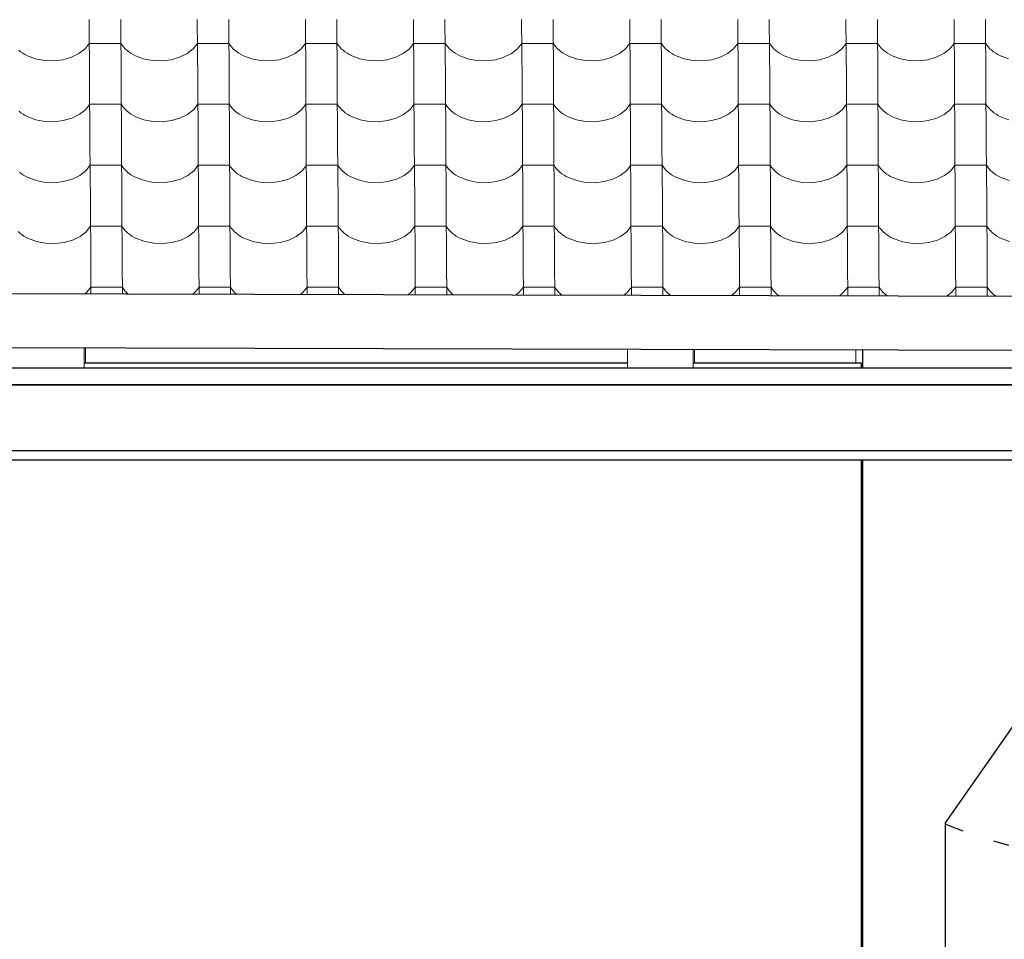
# Model space of a CAD drawing. Header units: millimetres. Extents: x -29001 to 109416, y -1251 to 13451.
# Tile 10 of 163: x -17294 to -15792, y 6140 to 7544. Entities that reach past the tile are written whole.
import ezdxf

# ---------------------------------------------------------------- set-up
doc = ezdxf.new("R2010")
doc.units = ezdxf.units.MM
doc.header["$MEASUREMENT"] = 0
for name, color, linetype in [('POHLED JIŽNÍ_1_Konstrukce - krov', 7, 'Continuous'), ('POHLED JIŽNÍ_1_Konstrukce - nosné', 7, 'Continuous'), ('POHLED JIŽNÍ_1_Nové_Konstrukce - krov', 7, 'Continuous'), ('POHLED JIŽNÍ_1_Nové_Konstrukce - nosné', 7, 'Continuous'), ('POHLED JIŽNÍ_1_Nové_Konstrukce - střechy a skořepiny', 7, 'Continuous'), ('POHLED JIŽNÍ_1_Nové_Konstrukce - římsy', 7, 'Continuous'), ('POHLED JIŽNÍ_1_Nové_Výplně - Povrchové', 7, 'Continuous')]:
    doc.layers.add(name, color=color, linetype=linetype)

# ---------------------------------------------------------------- blocks, each defined once
blk = doc.blocks.new('*X1', base_point=(-31394.7, -25864.9))
at = {"layer": 'POHLED JIŽNÍ_1_Nové_Výplně - Povrchové', "color": 21, "linetype": 'Continuous', "lineweight": 20, "true_color": 0xffaaaa}
for p, q in [((-17188.4, 7544), (-17187.8, 7451.3)), ((-17140.3, 7544), (-17139.8, 7451.3)), ((-17023.4, 7544), (-17022.8, 7451.3)), ((-16975.4, 7544), (-16974.8, 7451.3)), ((-16858.4, 7544), (-16857.8, 7451.3)), ((-16810.4, 7544), (-16809.8, 7451.3)), ((-16693.4, 7544), (-16692.8, 7451.3)), ((-16645.4, 7544), (-16644.8, 7451.3)), ((-16528.4, 7544), (-16527.8, 7451.3)), ((-16480.4, 7544), (-16479.8, 7451.3)), ((-16363.4, 7544), (-16362.8, 7451.3)), ((-16315.4, 7544), (-16314.8, 7451.3)), ((-16198.4, 7544), (-16197.8, 7451.3)), ((-16150.4, 7544), (-16149.8, 7451.3)), ((-16033.4, 7544), (-16032.8, 7451.3)), ((-15985.4, 7544), (-15984.8, 7451.3)), ((-15868.4, 7544), (-15867.8, 7451.3)), ((-15820.4, 7544), (-15819.8, 7451.3)), ((-17204, 7492.2), (-17194.8, 7499.4)), ((-17194.8, 7499.4), (-17188.2, 7507.8)), ((-17164.1, 7507.8), (-17188.2, 7507.8)), ((-17140.1, 7507.8), (-17164.1, 7507.8)), ((-17140.1, 7507.8), (-17138.3, 7505)), ((-17138.3, 7505), (-17136.1, 7502.3)), ((-17136.1, 7502.3), (-17133.7, 7499.7)), ((-17133.7, 7499.7), (-17131, 7497.3)), ((-17039, 7492.2), (-17029.8, 7499.4)), ((-17029.8, 7499.4), (-17023.2, 7507.8)), ((-16999.1, 7507.8), (-17023.2, 7507.8)), ((-16975.1, 7507.8), (-16999.1, 7507.8)), ((-16975.1, 7507.8), (-16973.3, 7505)), ((-16973.3, 7505), (-16971.1, 7502.3)), ((-16971.1, 7502.3), (-16968.7, 7499.7)), ((-16968.7, 7499.7), (-16966, 7497.3)), ((-16874, 7492.2), (-16864.8, 7499.4)), ((-16864.8, 7499.4), (-16858.2, 7507.8)), ((-16834.1, 7507.8), (-16858.2, 7507.8)), ((-16810.1, 7507.8), (-16834.1, 7507.8)), ((-16810.1, 7507.8), (-16808.3, 7505)), ((-16808.3, 7505), (-16806.1, 7502.3)), ((-16806.1, 7502.3), (-16803.7, 7499.7)), ((-16803.7, 7499.7), (-16801, 7497.3)), ((-16709, 7492.2), (-16699.8, 7499.4)), ((-16699.8, 7499.4), (-16693.2, 7507.8)), ((-16669.1, 7507.8), (-16693.2, 7507.8)), ((-16645.1, 7507.8), (-16669.1, 7507.8)), ((-16645.1, 7507.8), (-16643.3, 7505)), ((-16643.3, 7505), (-16641.2, 7502.3)), ((-16641.2, 7502.3), (-16638.7, 7499.7)), ((-16638.7, 7499.7), (-16636, 7497.3)), ((-16544, 7492.2), (-16534.8, 7499.4)), ((-16534.8, 7499.4), (-16528.2, 7507.8)), ((-16504.2, 7507.8), (-16528.2, 7507.8)), ((-16480.1, 7507.8), (-16504.2, 7507.8)), ((-16480.1, 7507.8), (-16478.3, 7505)), ((-16478.3, 7505), (-16476.2, 7502.3)), ((-16476.2, 7502.3), (-16473.7, 7499.7)), ((-16473.7, 7499.7), (-16471, 7497.3)), ((-16379.1, 7492.2), (-16369.8, 7499.4)), ((-16369.8, 7499.4), (-16363.2, 7507.8)), ((-16339.2, 7507.8), (-16363.2, 7507.8)), ((-16315.1, 7507.8), (-16339.2, 7507.8)), ((-16315.1, 7507.8), (-16313.3, 7505)), ((-16313.3, 7505), (-16311.2, 7502.3)), ((-16311.2, 7502.3), (-16308.7, 7499.7)), ((-16308.7, 7499.7), (-16306, 7497.3)), ((-16214.1, 7492.2), (-16204.8, 7499.4)), ((-16204.8, 7499.4), (-16198.2, 7507.8)), ((-16174.2, 7507.8), (-16198.2, 7507.8)), ((-16150.1, 7507.8), (-16174.2, 7507.8)), ((-16150.1, 7507.8), (-16148.3, 7505)), ((-16148.3, 7505), (-16146.2, 7502.3)), ((-16146.2, 7502.3), (-16143.7, 7499.7)), ((-16143.7, 7499.7), (-16141, 7497.3)), ((-16049.1, 7492.2), (-16039.8, 7499.4)), ((-16039.8, 7499.4), (-16033.2, 7507.8)), ((-16009.2, 7507.8), (-16033.2, 7507.8)), ((-15985.1, 7507.8), (-16009.2, 7507.8)), ((-15985.1, 7507.8), (-15983.3, 7505)), ((-15983.3, 7505), (-15981.2, 7502.3)), ((-15981.2, 7502.3), (-15978.7, 7499.7)), ((-15978.7, 7499.7), (-15976, 7497.3)), ((-15884.1, 7492.2), (-15874.8, 7499.4)), ((-15874.8, 7499.4), (-15868.2, 7507.8)), ((-15844.2, 7507.8), (-15868.2, 7507.8)), ((-15820.1, 7507.8), (-15844.2, 7507.8)), ((-15820.1, 7507.8), (-15818.3, 7505)), ((-15818.3, 7505), (-15816.2, 7502.3)), ((-15816.2, 7502.3), (-15813.7, 7499.7)), ((-15813.7, 7499.7), (-15811, 7497.3)), ((-17296, 7497.3), (-17293.1, 7494.9)), ((-17293.1, 7494.9), (-17289.9, 7492.8)), ((-17289.9, 7492.8), (-17286.4, 7490.7)), ((-17286.4, 7490.7), (-17282.8, 7488.9)), ((-17282.8, 7488.9), (-17270.3, 7484.3)), ((-17270.3, 7484.3), (-17256.7, 7481.7)), ((-17228.5, 7482.9), (-17215.5, 7486.6)), ((-17215.5, 7486.6), (-17204, 7492.2)), ((-17131, 7497.3), (-17128.1, 7494.9)), ((-17128.1, 7494.9), (-17124.9, 7492.8)), ((-17124.9, 7492.8), (-17121.4, 7490.7)), ((-17121.4, 7490.7), (-17117.8, 7488.9)), ((-17117.8, 7488.9), (-17105.3, 7484.3)), ((-17105.3, 7484.3), (-17091.7, 7481.7)), ((-17063.5, 7482.9), (-17050.5, 7486.6)), ((-17050.5, 7486.6), (-17039, 7492.2)), ((-16966, 7497.3), (-16963.1, 7494.9)), ((-16963.1, 7494.9), (-16959.9, 7492.8)), ((-16959.9, 7492.8), (-16956.4, 7490.7)), ((-16956.4, 7490.7), (-16952.8, 7488.9)), ((-16952.8, 7488.9), (-16940.3, 7484.3)), ((-16940.3, 7484.3), (-16926.7, 7481.7)), ((-16898.5, 7482.9), (-16885.5, 7486.6)), ((-16885.5, 7486.6), (-16874, 7492.2)), ((-16801, 7497.3), (-16798.1, 7494.9)), ((-16798.1, 7494.9), (-16794.9, 7492.8)), ((-16794.9, 7492.8), (-16791.4, 7490.7)), ((-16791.4, 7490.7), (-16787.8, 7488.9)), ((-16787.8, 7488.9), (-16775.3, 7484.3)), ((-16775.3, 7484.3), (-16761.7, 7481.7)), ((-16733.5, 7482.9), (-16720.5, 7486.6)), ((-16720.5, 7486.6), (-16709, 7492.2)), ((-16636, 7497.3), (-16633.1, 7494.9)), ((-16633.1, 7494.9), (-16629.9, 7492.8)), ((-16629.9, 7492.8), (-16626.5, 7490.7)), ((-16626.5, 7490.7), (-16622.8, 7488.9)), ((-16622.8, 7488.9), (-16610.3, 7484.3)), ((-16610.3, 7484.3), (-16596.7, 7481.7)), ((-16568.5, 7482.9), (-16555.5, 7486.6)), ((-16555.5, 7486.6), (-16544, 7492.2)), ((-16471, 7497.3), (-16468.1, 7494.9)), ((-16468.1, 7494.9), (-16464.9, 7492.8)), ((-16464.9, 7492.8), (-16461.5, 7490.7)), ((-16461.5, 7490.7), (-16457.8, 7488.9)), ((-16457.8, 7488.9), (-16445.4, 7484.3)), ((-16445.4, 7484.3), (-16431.7, 7481.7)), ((-16403.5, 7482.9), (-16390.5, 7486.6)), ((-16390.5, 7486.6), (-16379.1, 7492.2)), ((-16306, 7497.3), (-16303.1, 7494.9)), ((-16303.1, 7494.9), (-16299.9, 7492.8)), ((-16299.9, 7492.8), (-16296.5, 7490.7)), ((-16296.5, 7490.7), (-16292.8, 7488.9)), ((-16292.8, 7488.9), (-16280.4, 7484.3)), ((-16280.4, 7484.3), (-16266.7, 7481.7)), ((-16238.5, 7482.9), (-16225.5, 7486.6)), ((-16225.5, 7486.6), (-16214.1, 7492.2)), ((-16141, 7497.3), (-16138.1, 7494.9)), ((-16138.1, 7494.9), (-16134.9, 7492.8)), ((-16134.9, 7492.8), (-16131.5, 7490.7)), ((-16131.5, 7490.7), (-16127.8, 7488.9)), ((-16127.8, 7488.9), (-16115.4, 7484.3)), ((-16115.4, 7484.3), (-16101.7, 7481.7)), ((-16073.5, 7482.9), (-16060.5, 7486.6)), ((-16060.5, 7486.6), (-16049.1, 7492.2)), ((-15976, 7497.3), (-15973.1, 7494.9)), ((-15973.1, 7494.9), (-15969.9, 7492.8)), ((-15969.9, 7492.8), (-15966.5, 7490.7)), ((-15966.5, 7490.7), (-15962.8, 7488.9)), ((-15962.8, 7488.9), (-15950.4, 7484.3)), ((-15950.4, 7484.3), (-15936.7, 7481.7)), ((-15908.5, 7482.9), (-15895.5, 7486.6)), ((-15895.5, 7486.6), (-15884.1, 7492.2)), ((-15811, 7497.3), (-15808.1, 7494.9)), ((-15808.1, 7494.9), (-15804.9, 7492.8)), ((-15804.9, 7492.8), (-15801.5, 7490.7)), ((-15801.5, 7490.7), (-15797.8, 7488.9)), ((-15797.8, 7488.9), (-15785.4, 7484.3)), ((-17256.7, 7481.7), (-17242.5, 7481.3)), ((-17242.5, 7481.3), (-17228.5, 7482.9)), ((-17091.7, 7481.7), (-17077.5, 7481.3)), ((-17077.5, 7481.3), (-17063.5, 7482.9)), ((-16926.7, 7481.7), (-16912.5, 7481.3)), ((-16912.5, 7481.3), (-16898.5, 7482.9)), ((-16761.7, 7481.7), (-16747.5, 7481.3)), ((-16747.5, 7481.3), (-16733.5, 7482.9)), ((-16596.7, 7481.7), (-16582.5, 7481.3)), ((-16582.5, 7481.3), (-16568.5, 7482.9)), ((-16431.7, 7481.7), (-16417.5, 7481.3)), ((-16417.5, 7481.3), (-16403.5, 7482.9)), ((-16266.7, 7481.7), (-16252.5, 7481.3)), ((-16252.5, 7481.3), (-16238.5, 7482.9)), ((-16101.7, 7481.7), (-16087.5, 7481.3)), ((-16087.5, 7481.3), (-16073.5, 7482.9)), ((-15936.7, 7481.7), (-15922.5, 7481.3)), ((-15922.5, 7481.3), (-15908.5, 7482.9)), ((-17187.8, 7450.9), (-17187.2, 7358.3)), ((-17139.8, 7450.9), (-17139.2, 7358.3)), ((-17022.8, 7450.9), (-17022.2, 7358.3)), ((-16974.8, 7450.9), (-16974.2, 7358.3)), ((-16857.8, 7450.9), (-16857.2, 7358.3)), ((-16809.8, 7450.9), (-16809.2, 7358.3)), ((-16692.8, 7450.9), (-16692.2, 7358.3)), ((-16644.8, 7450.9), (-16644.2, 7358.3)), ((-16527.8, 7450.9), (-16527.2, 7358.3)), ((-16479.8, 7450.9), (-16479.2, 7358.3)), ((-16362.8, 7450.9), (-16362.2, 7358.3)), ((-16314.8, 7450.9), (-16314.2, 7358.3)), ((-16197.8, 7450.9), (-16197.2, 7358.3)), ((-16149.8, 7450.9), (-16149.2, 7358.3)), ((-16032.8, 7450.9), (-16032.2, 7358.3)), ((-15984.8, 7450.9), (-15984.2, 7358.3)), ((-15867.8, 7450.9), (-15867.2, 7358.3)), ((-15819.8, 7450.9), (-15819.2, 7358.3)), ((-17194.2, 7406.4), (-17187.6, 7414.8)), ((-17163.6, 7414.8), (-17187.6, 7414.8)), ((-17139.5, 7414.8), (-17163.6, 7414.8)), ((-17139.5, 7414.8), (-17137.7, 7412)), ((-17137.7, 7412), (-17135.6, 7409.3)), ((-17135.6, 7409.3), (-17133.1, 7406.7)), ((-17029.2, 7406.4), (-17022.6, 7414.8)), ((-16998.6, 7414.8), (-17022.6, 7414.8)), ((-16974.5, 7414.8), (-16998.6, 7414.8)), ((-16974.5, 7414.8), (-16972.7, 7412)), ((-16972.7, 7412), (-16970.6, 7409.3)), ((-16970.6, 7409.3), (-16968.1, 7406.7)), ((-16864.2, 7406.4), (-16857.6, 7414.8)), ((-16833.6, 7414.8), (-16857.6, 7414.8)), ((-16809.5, 7414.8), (-16833.6, 7414.8)), ((-16809.5, 7414.8), (-16807.7, 7412)), ((-16807.7, 7412), (-16805.6, 7409.3)), ((-16805.6, 7409.3), (-16803.1, 7406.7)), ((-16699.2, 7406.4), (-16692.6, 7414.8)), ((-16668.6, 7414.8), (-16692.6, 7414.8)), ((-16644.5, 7414.8), (-16668.6, 7414.8)), ((-16644.5, 7414.8), (-16642.7, 7412)), ((-16642.7, 7412), (-16640.6, 7409.3)), ((-16640.6, 7409.3), (-16638.1, 7406.7)), ((-16534.2, 7406.4), (-16527.6, 7414.8)), ((-16503.6, 7414.8), (-16527.6, 7414.8)), ((-16479.6, 7414.8), (-16503.6, 7414.8)), ((-16479.6, 7414.8), (-16477.7, 7412)), ((-16477.7, 7412), (-16475.6, 7409.3)), ((-16475.6, 7409.3), (-16473.1, 7406.7)), ((-16369.2, 7406.4), (-16362.6, 7414.8)), ((-16338.6, 7414.8), (-16362.6, 7414.8)), ((-16314.6, 7414.8), (-16338.6, 7414.8)), ((-16314.6, 7414.8), (-16312.7, 7412)), ((-16312.7, 7412), (-16310.6, 7409.3)), ((-16310.6, 7409.3), (-16308.2, 7406.7)), ((-16204.2, 7406.4), (-16197.6, 7414.8)), ((-16173.6, 7414.8), (-16197.6, 7414.8)), ((-16149.6, 7414.8), (-16173.6, 7414.8)), ((-16149.6, 7414.8), (-16147.7, 7412)), ((-16147.7, 7412), (-16145.6, 7409.3)), ((-16145.6, 7409.3), (-16143.2, 7406.7)), ((-16039.2, 7406.4), (-16032.6, 7414.8)), ((-16008.6, 7414.8), (-16032.6, 7414.8)), ((-15984.6, 7414.8), (-16008.6, 7414.8)), ((-15984.6, 7414.8), (-15982.7, 7412)), ((-15982.7, 7412), (-15980.6, 7409.3)), ((-15980.6, 7409.3), (-15978.2, 7406.7)), ((-15874.2, 7406.4), (-15867.6, 7414.8)), ((-15843.6, 7414.8), (-15867.6, 7414.8)), ((-15819.6, 7414.8), (-15843.6, 7414.8)), ((-15819.6, 7414.8), (-15817.7, 7412)), ((-15817.7, 7412), (-15815.6, 7409.3)), ((-15815.6, 7409.3), (-15813.2, 7406.7)), ((-17295.4, 7404.2), (-17292.5, 7401.9)), ((-17292.5, 7401.9), (-17289.3, 7399.7)), ((-17289.3, 7399.7), (-17285.9, 7397.7)), ((-17285.9, 7397.7), (-17282.2, 7395.9)), ((-17282.2, 7395.9), (-17269.8, 7391.3)), ((-17227.9, 7389.9), (-17214.9, 7393.6)), ((-17214.9, 7393.6), (-17203.5, 7399.2)), ((-17203.5, 7399.2), (-17194.2, 7406.4)), ((-17133.1, 7406.7), (-17130.4, 7404.2)), ((-17130.4, 7404.2), (-17127.5, 7401.9)), ((-17127.5, 7401.9), (-17124.3, 7399.7)), ((-17124.3, 7399.7), (-17120.9, 7397.7)), ((-17120.9, 7397.7), (-17117.2, 7395.9)), ((-17117.2, 7395.9), (-17104.8, 7391.3)), ((-17062.9, 7389.9), (-17049.9, 7393.6)), ((-17049.9, 7393.6), (-17038.5, 7399.2)), ((-17038.5, 7399.2), (-17029.2, 7406.4)), ((-16968.1, 7406.7), (-16965.4, 7404.2)), ((-16965.4, 7404.2), (-16962.5, 7401.9)), ((-16962.5, 7401.9), (-16959.3, 7399.7)), ((-16959.3, 7399.7), (-16955.9, 7397.7)), ((-16955.9, 7397.7), (-16952.2, 7395.9)), ((-16952.2, 7395.9), (-16939.8, 7391.3)), ((-16897.9, 7389.9), (-16884.9, 7393.6)), ((-16884.9, 7393.6), (-16873.5, 7399.2)), ((-16873.5, 7399.2), (-16864.2, 7406.4)), ((-16803.1, 7406.7), (-16800.4, 7404.2)), ((-16800.4, 7404.2), (-16797.5, 7401.9)), ((-16797.5, 7401.9), (-16794.3, 7399.7)), ((-16794.3, 7399.7), (-16790.9, 7397.7)), ((-16790.9, 7397.7), (-16787.2, 7395.9)), ((-16787.2, 7395.9), (-16774.8, 7391.3)), ((-16732.9, 7389.9), (-16719.9, 7393.6)), ((-16719.9, 7393.6), (-16708.5, 7399.2)), ((-16708.5, 7399.2), (-16699.2, 7406.4)), ((-16638.1, 7406.7), (-16635.4, 7404.2)), ((-16635.4, 7404.2), (-16632.5, 7401.9)), ((-16632.5, 7401.9), (-16629.3, 7399.7)), ((-16629.3, 7399.7), (-16625.9, 7397.7)), ((-16625.9, 7397.7), (-16622.2, 7395.9)), ((-16622.2, 7395.9), (-16609.8, 7391.3)), ((-16567.9, 7389.9), (-16554.9, 7393.6)), ((-16554.9, 7393.6), (-16543.5, 7399.2)), ((-16543.5, 7399.2), (-16534.2, 7406.4)), ((-16473.1, 7406.7), (-16470.5, 7404.2)), ((-16470.5, 7404.2), (-16467.5, 7401.9)), ((-16467.5, 7401.9), (-16464.3, 7399.7)), ((-16464.3, 7399.7), (-16460.9, 7397.7)), ((-16460.9, 7397.7), (-16457.2, 7395.9)), ((-16457.2, 7395.9), (-16444.8, 7391.3)), ((-16402.9, 7389.9), (-16389.9, 7393.6)), ((-16389.9, 7393.6), (-16378.5, 7399.2)), ((-16378.5, 7399.2), (-16369.2, 7406.4)), ((-16308.2, 7406.7), (-16305.5, 7404.2)), ((-16305.5, 7404.2), (-16302.5, 7401.9)), ((-16302.5, 7401.9), (-16299.3, 7399.7)), ((-16299.3, 7399.7), (-16295.9, 7397.7)), ((-16295.9, 7397.7), (-16292.2, 7395.9)), ((-16292.2, 7395.9), (-16279.8, 7391.3)), ((-16237.9, 7389.9), (-16224.9, 7393.6)), ((-16224.9, 7393.6), (-16213.5, 7399.2)), ((-16213.5, 7399.2), (-16204.2, 7406.4)), ((-16143.2, 7406.7), (-16140.5, 7404.2)), ((-16140.5, 7404.2), (-16137.5, 7401.9)), ((-16137.5, 7401.9), (-16134.3, 7399.7)), ((-16134.3, 7399.7), (-16130.9, 7397.7)), ((-16130.9, 7397.7), (-16127.2, 7395.9)), ((-16127.2, 7395.9), (-16114.8, 7391.3)), ((-16073, 7389.9), (-16059.9, 7393.6)), ((-16059.9, 7393.6), (-16048.5, 7399.2)), ((-16048.5, 7399.2), (-16039.2, 7406.4)), ((-15978.2, 7406.7), (-15975.5, 7404.2)), ((-15975.5, 7404.2), (-15972.5, 7401.9)), ((-15972.5, 7401.9), (-15969.3, 7399.7)), ((-15969.3, 7399.7), (-15965.9, 7397.7)), ((-15965.9, 7397.7), (-15962.2, 7395.9)), ((-15962.2, 7395.9), (-15949.8, 7391.3)), ((-15908, 7389.9), (-15894.9, 7393.6)), ((-15894.9, 7393.6), (-15883.5, 7399.2)), ((-15883.5, 7399.2), (-15874.2, 7406.4)), ((-15813.2, 7406.7), (-15810.5, 7404.2)), ((-15810.5, 7404.2), (-15807.5, 7401.9)), ((-15807.5, 7401.9), (-15804.3, 7399.7)), ((-15804.3, 7399.7), (-15800.9, 7397.7)), ((-15800.9, 7397.7), (-15797.3, 7395.9)), ((-15797.3, 7395.9), (-15784.8, 7391.3)), ((-17269.8, 7391.3), (-17256.1, 7388.7)), ((-17256.1, 7388.7), (-17241.9, 7388.2)), ((-17241.9, 7388.2), (-17227.9, 7389.9)), ((-17104.8, 7391.3), (-17091.1, 7388.7)), ((-17091.1, 7388.7), (-17076.9, 7388.2)), ((-17076.9, 7388.2), (-17062.9, 7389.9)), ((-16939.8, 7391.3), (-16926.1, 7388.7)), ((-16926.1, 7388.7), (-16911.9, 7388.2)), ((-16911.9, 7388.2), (-16897.9, 7389.9)), ((-16774.8, 7391.3), (-16761.1, 7388.7)), ((-16761.1, 7388.7), (-16746.9, 7388.2)), ((-16746.9, 7388.2), (-16732.9, 7389.9)), ((-16609.8, 7391.3), (-16596.1, 7388.7)), ((-16596.1, 7388.7), (-16581.9, 7388.2)), ((-16581.9, 7388.2), (-16567.9, 7389.9)), ((-16444.8, 7391.3), (-16431.1, 7388.7)), ((-16431.1, 7388.7), (-16416.9, 7388.2)), ((-16416.9, 7388.2), (-16402.9, 7389.9)), ((-16279.8, 7391.3), (-16266.1, 7388.7)), ((-16266.1, 7388.7), (-16251.9, 7388.2)), ((-16251.9, 7388.2), (-16237.9, 7389.9)), ((-16114.8, 7391.3), (-16101.1, 7388.7)), ((-16101.1, 7388.7), (-16086.9, 7388.2)), ((-16086.9, 7388.2), (-16073, 7389.9)), ((-15949.8, 7391.3), (-15936.1, 7388.7)), ((-15936.1, 7388.7), (-15921.9, 7388.2)), ((-15921.9, 7388.2), (-15908, 7389.9)), ((-17187.2, 7357.9), (-17186.6, 7265.3)), ((-17139.2, 7357.9), (-17138.6, 7265.3)), ((-17022.2, 7357.9), (-17021.6, 7265.3)), ((-16974.2, 7357.9), (-16973.6, 7265.3)), ((-16857.2, 7357.9), (-16856.6, 7265.3)), ((-16809.2, 7357.9), (-16808.6, 7265.3)), ((-16692.2, 7357.9), (-16691.6, 7265.3)), ((-16644.2, 7357.9), (-16643.6, 7265.3)), ((-16527.2, 7357.9), (-16526.7, 7265.3)), ((-16479.2, 7357.9), (-16478.6, 7265.3)), ((-16362.2, 7357.9), (-16361.7, 7265.3)), ((-16314.2, 7357.9), (-16313.6, 7265.3)), ((-16197.2, 7357.9), (-16196.7, 7265.3)), ((-16149.2, 7357.9), (-16148.6, 7265.3)), ((-16032.2, 7357.9), (-16031.7, 7265.3)), ((-15984.2, 7357.9), (-15983.6, 7265.3)), ((-15867.2, 7357.9), (-15866.7, 7265.3)), ((-15819.2, 7357.9), (-15818.6, 7265.3)), ((-17193.6, 7313.4), (-17187, 7321.8)), ((-17163, 7321.8), (-17187, 7321.8)), ((-17139, 7321.8), (-17163, 7321.8)), ((-17139, 7321.8), (-17137.1, 7319)), ((-17137.1, 7319), (-17135, 7316.3)), ((-17028.6, 7313.4), (-17022, 7321.8)), ((-16998, 7321.8), (-17022, 7321.8)), ((-16974, 7321.8), (-16998, 7321.8)), ((-16974, 7321.8), (-16972.1, 7319)), ((-16972.1, 7319), (-16970, 7316.3)), ((-16863.6, 7313.4), (-16857, 7321.8)), ((-16833, 7321.8), (-16857, 7321.8)), ((-16809, 7321.8), (-16833, 7321.8)), ((-16809, 7321.8), (-16807.1, 7319)), ((-16807.1, 7319), (-16805, 7316.3)), ((-16698.6, 7313.4), (-16692, 7321.8)), ((-16668, 7321.8), (-16692, 7321.8)), ((-16644, 7321.8), (-16668, 7321.8)), ((-16644, 7321.8), (-16642.1, 7319)), ((-16642.1, 7319), (-16640, 7316.3)), ((-16533.6, 7313.4), (-16527, 7321.8)), ((-16503, 7321.8), (-16527, 7321.8)), ((-16479, 7321.8), (-16503, 7321.8)), ((-16479, 7321.8), (-16477.1, 7319)), ((-16477.1, 7319), (-16475, 7316.3)), ((-16368.6, 7313.4), (-16362, 7321.8)), ((-16338, 7321.8), (-16362, 7321.8)), ((-16314, 7321.8), (-16338, 7321.8)), ((-16314, 7321.8), (-16312.1, 7319)), ((-16312.1, 7319), (-16310, 7316.3)), ((-16203.6, 7313.4), (-16197, 7321.8)), ((-16173, 7321.8), (-16197, 7321.8)), ((-16149, 7321.8), (-16173, 7321.8)), ((-16149, 7321.8), (-16147.1, 7319)), ((-16147.1, 7319), (-16145, 7316.3)), ((-16038.6, 7313.4), (-16032, 7321.8)), ((-16008, 7321.8), (-16032, 7321.8)), ((-15984, 7321.8), (-16008, 7321.8)), ((-15984, 7321.8), (-15982.1, 7319)), ((-15982.1, 7319), (-15980, 7316.3)), ((-15873.6, 7313.4), (-15867, 7321.8)), ((-15843, 7321.8), (-15867, 7321.8)), ((-15819, 7321.8), (-15843, 7321.8)), ((-15819, 7321.8), (-15817.1, 7319)), ((-15817.1, 7319), (-15815, 7316.3)), ((-17294.9, 7311.2), (-17291.9, 7308.9)), ((-17291.9, 7308.9), (-17288.7, 7306.7)), ((-17288.7, 7306.7), (-17285.3, 7304.7)), ((-17285.3, 7304.7), (-17281.6, 7302.9)), ((-17214.3, 7300.6), (-17202.9, 7306.2)), ((-17202.9, 7306.2), (-17193.6, 7313.4)), ((-17135, 7316.3), (-17132.6, 7313.7)), ((-17132.6, 7313.7), (-17129.9, 7311.2)), ((-17129.9, 7311.2), (-17126.9, 7308.9)), ((-17126.9, 7308.9), (-17123.7, 7306.7)), ((-17123.7, 7306.7), (-17120.3, 7304.7)), ((-17120.3, 7304.7), (-17116.6, 7302.9)), ((-17049.3, 7300.6), (-17037.9, 7306.2)), ((-17037.9, 7306.2), (-17028.6, 7313.4)), ((-16970, 7316.3), (-16967.6, 7313.7)), ((-16967.6, 7313.7), (-16964.9, 7311.2)), ((-16964.9, 7311.2), (-16961.9, 7308.9)), ((-16961.9, 7308.9), (-16958.7, 7306.7)), ((-16958.7, 7306.7), (-16955.3, 7304.7)), ((-16955.3, 7304.7), (-16951.7, 7302.9)), ((-16884.3, 7300.6), (-16872.9, 7306.2)), ((-16872.9, 7306.2), (-16863.6, 7313.4)), ((-16805, 7316.3), (-16802.6, 7313.7)), ((-16802.6, 7313.7), (-16799.9, 7311.2)), ((-16799.9, 7311.2), (-16796.9, 7308.9)), ((-16796.9, 7308.9), (-16793.7, 7306.7)), ((-16793.7, 7306.7), (-16790.3, 7304.7)), ((-16790.3, 7304.7), (-16786.7, 7302.9)), ((-16719.3, 7300.6), (-16707.9, 7306.2)), ((-16707.9, 7306.2), (-16698.6, 7313.4)), ((-16640, 7316.3), (-16637.6, 7313.7)), ((-16637.6, 7313.7), (-16634.9, 7311.2)), ((-16634.9, 7311.2), (-16631.9, 7308.9)), ((-16631.9, 7308.9), (-16628.7, 7306.7)), ((-16628.7, 7306.7), (-16625.3, 7304.7)), ((-16625.3, 7304.7), (-16621.7, 7302.9)), ((-16554.3, 7300.6), (-16542.9, 7306.2)), ((-16542.9, 7306.2), (-16533.6, 7313.4)), ((-16475, 7316.3), (-16472.6, 7313.7)), ((-16472.6, 7313.7), (-16469.9, 7311.2)), ((-16469.9, 7311.2), (-16466.9, 7308.9)), ((-16466.9, 7308.9), (-16463.7, 7306.7)), ((-16463.7, 7306.7), (-16460.3, 7304.7)), ((-16460.3, 7304.7), (-16456.7, 7302.9)), ((-16389.3, 7300.6), (-16377.9, 7306.2)), ((-16377.9, 7306.2), (-16368.6, 7313.4)), ((-16310, 7316.3), (-16307.6, 7313.7)), ((-16307.6, 7313.7), (-16304.9, 7311.2)), ((-16304.9, 7311.2), (-16301.9, 7308.9)), ((-16301.9, 7308.9), (-16298.7, 7306.7)), ((-16298.7, 7306.7), (-16295.3, 7304.7)), ((-16295.3, 7304.7), (-16291.7, 7302.9)), ((-16224.3, 7300.6), (-16212.9, 7306.2)), ((-16212.9, 7306.2), (-16203.6, 7313.4)), ((-16145, 7316.3), (-16142.6, 7313.7)), ((-16142.6, 7313.7), (-16139.9, 7311.2)), ((-16139.9, 7311.2), (-16136.9, 7308.9)), ((-16136.9, 7308.9), (-16133.7, 7306.7)), ((-16133.7, 7306.7), (-16130.3, 7304.7)), ((-16130.3, 7304.7), (-16126.7, 7302.9)), ((-16059.3, 7300.6), (-16047.9, 7306.2)), ((-16047.9, 7306.2), (-16038.6, 7313.4)), ((-15980, 7316.3), (-15977.6, 7313.7)), ((-15977.6, 7313.7), (-15974.9, 7311.2)), ((-15974.9, 7311.2), (-15971.9, 7308.9)), ((-15971.9, 7308.9), (-15968.7, 7306.7)), ((-15968.7, 7306.7), (-15965.3, 7304.7)), ((-15965.3, 7304.7), (-15961.7, 7302.9)), ((-15894.3, 7300.6), (-15882.9, 7306.2)), ((-15882.9, 7306.2), (-15873.6, 7313.4)), ((-15815, 7316.3), (-15812.6, 7313.7)), ((-15812.6, 7313.7), (-15809.9, 7311.2)), ((-15809.9, 7311.2), (-15806.9, 7308.9)), ((-15806.9, 7308.9), (-15803.7, 7306.7)), ((-15803.7, 7306.7), (-15800.3, 7304.7)), ((-15800.3, 7304.7), (-15796.7, 7302.9)), ((-17281.6, 7302.9), (-17269.2, 7298.3)), ((-17269.2, 7298.3), (-17255.5, 7295.7)), ((-17255.5, 7295.7), (-17241.3, 7295.2)), ((-17241.3, 7295.2), (-17227.4, 7296.9)), ((-17227.4, 7296.9), (-17214.3, 7300.6)), ((-17116.6, 7302.9), (-17104.2, 7298.3)), ((-17104.2, 7298.3), (-17090.5, 7295.7)), ((-17090.5, 7295.7), (-17076.3, 7295.2)), ((-17076.3, 7295.2), (-17062.4, 7296.9)), ((-17062.4, 7296.9), (-17049.3, 7300.6)), ((-16951.7, 7302.9), (-16939.2, 7298.3)), ((-16939.2, 7298.3), (-16925.5, 7295.7)), ((-16925.5, 7295.7), (-16911.3, 7295.2)), ((-16911.3, 7295.2), (-16897.4, 7296.9)), ((-16897.4, 7296.9), (-16884.3, 7300.6)), ((-16786.7, 7302.9), (-16774.2, 7298.3)), ((-16774.2, 7298.3), (-16760.5, 7295.7)), ((-16760.5, 7295.7), (-16746.3, 7295.2)), ((-16746.3, 7295.2), (-16732.4, 7296.9)), ((-16732.4, 7296.9), (-16719.3, 7300.6)), ((-16621.7, 7302.9), (-16609.2, 7298.3)), ((-16609.2, 7298.3), (-16595.5, 7295.7)), ((-16595.5, 7295.7), (-16581.3, 7295.2)), ((-16581.3, 7295.2), (-16567.4, 7296.9)), ((-16567.4, 7296.9), (-16554.3, 7300.6)), ((-16456.7, 7302.9), (-16444.2, 7298.3)), ((-16444.2, 7298.3), (-16430.5, 7295.7)), ((-16430.5, 7295.7), (-16416.3, 7295.2)), ((-16416.3, 7295.2), (-16402.4, 7296.9)), ((-16402.4, 7296.9), (-16389.3, 7300.6)), ((-16291.7, 7302.9), (-16279.2, 7298.3)), ((-16279.2, 7298.3), (-16265.5, 7295.7)), ((-16265.5, 7295.7), (-16251.3, 7295.2)), ((-16251.3, 7295.2), (-16237.4, 7296.9)), ((-16237.4, 7296.9), (-16224.3, 7300.6)), ((-16126.7, 7302.9), (-16114.2, 7298.3)), ((-16114.2, 7298.3), (-16100.5, 7295.7)), ((-16100.5, 7295.7), (-16086.3, 7295.2)), ((-16086.3, 7295.2), (-16072.4, 7296.9)), ((-16072.4, 7296.9), (-16059.3, 7300.6)), ((-15961.7, 7302.9), (-15949.2, 7298.3)), ((-15949.2, 7298.3), (-15935.5, 7295.7)), ((-15935.5, 7295.7), (-15921.3, 7295.2)), ((-15921.3, 7295.2), (-15907.4, 7296.9)), ((-15907.4, 7296.9), (-15894.3, 7300.6)), ((-15796.7, 7302.9), (-15784.2, 7298.3)), ((-17186.6, 7264.9), (-17186.1, 7172.3)), ((-17138.6, 7264.9), (-17138, 7172.3)), ((-17021.6, 7264.9), (-17021.1, 7172.3)), ((-16973.6, 7264.9), (-16973, 7172.3)), ((-16856.6, 7264.9), (-16856.1, 7172.3)), ((-16808.6, 7264.9), (-16808, 7172.3)), ((-16691.6, 7264.9), (-16691.1, 7172.3)), ((-16643.6, 7264.9), (-16643, 7172.3)), ((-16526.6, 7264.9), (-16526.1, 7172.3)), ((-16478.6, 7264.9), (-16478, 7172.3)), ((-16361.7, 7264.9), (-16361.1, 7172.3)), ((-16313.6, 7264.9), (-16313, 7172.3)), ((-16196.7, 7264.9), (-16196.1, 7172.3)), ((-16148.6, 7264.9), (-16148, 7172.3)), ((-16031.7, 7264.9), (-16031.1, 7172.3)), ((-15983.6, 7264.9), (-15983, 7172.3)), ((-15866.7, 7264.9), (-15866.1, 7172.3)), ((-15818.6, 7264.9), (-15818, 7172.3)), ((-17193, 7220.4), (-17186.4, 7228.8)), ((-17162.4, 7228.8), (-17186.4, 7228.8)), ((-17138.4, 7228.8), (-17162.4, 7228.8)), ((-17138.4, 7228.8), (-17136.5, 7226)), ((-17028, 7220.4), (-17021.4, 7228.8)), ((-16997.4, 7228.8), (-17021.4, 7228.8)), ((-16973.4, 7228.8), (-16997.4, 7228.8)), ((-16973.4, 7228.8), (-16971.5, 7226)), ((-16863, 7220.4), (-16856.4, 7228.8)), ((-16832.4, 7228.8), (-16856.4, 7228.8)), ((-16808.4, 7228.8), (-16832.4, 7228.8)), ((-16808.4, 7228.8), (-16806.5, 7226)), ((-16698, 7220.4), (-16691.4, 7228.8)), ((-16667.4, 7228.8), (-16691.4, 7228.8)), ((-16643.4, 7228.8), (-16667.4, 7228.8)), ((-16643.4, 7228.8), (-16641.5, 7226)), ((-16533, 7220.4), (-16526.4, 7228.8)), ((-16502.4, 7228.8), (-16526.4, 7228.8)), ((-16478.4, 7228.8), (-16502.4, 7228.8)), ((-16478.4, 7228.8), (-16476.5, 7226)), ((-16368, 7220.4), (-16361.4, 7228.8)), ((-16337.4, 7228.8), (-16361.4, 7228.8)), ((-16313.4, 7228.8), (-16337.4, 7228.8)), ((-16313.4, 7228.8), (-16311.5, 7226)), ((-16203, 7220.4), (-16196.4, 7228.8)), ((-16172.4, 7228.8), (-16196.4, 7228.8)), ((-16148.4, 7228.8), (-16172.4, 7228.8)), ((-16148.4, 7228.8), (-16146.6, 7226)), ((-16038, 7220.4), (-16031.4, 7228.8)), ((-16007.4, 7228.8), (-16031.4, 7228.8)), ((-15983.4, 7228.8), (-16007.4, 7228.8)), ((-15983.4, 7228.8), (-15981.6, 7226)), ((-15873, 7220.4), (-15866.4, 7228.8)), ((-15842.4, 7228.8), (-15866.4, 7228.8)), ((-15818.4, 7228.8), (-15842.4, 7228.8)), ((-15818.4, 7228.8), (-15816.6, 7226)), ((-17297, 7220.7), (-17294.3, 7218.2)), ((-17294.3, 7218.2), (-17291.3, 7215.9)), ((-17291.3, 7215.9), (-17288.1, 7213.7)), ((-17288.1, 7213.7), (-17284.7, 7211.7)), ((-17213.7, 7207.6), (-17202.3, 7213.2)), ((-17202.3, 7213.2), (-17193, 7220.4)), ((-17136.5, 7226), (-17134.4, 7223.3)), ((-17134.4, 7223.3), (-17132, 7220.7)), ((-17132, 7220.7), (-17129.3, 7218.2)), ((-17129.3, 7218.2), (-17126.3, 7215.9)), ((-17126.3, 7215.9), (-17123.1, 7213.7)), ((-17123.1, 7213.7), (-17119.7, 7211.7)), ((-17048.7, 7207.6), (-17037.3, 7213.2)), ((-17037.3, 7213.2), (-17028, 7220.4)), ((-16971.5, 7226), (-16969.4, 7223.3)), ((-16969.4, 7223.3), (-16967, 7220.7)), ((-16967, 7220.7), (-16964.3, 7218.2)), ((-16964.3, 7218.2), (-16961.3, 7215.9)), ((-16961.3, 7215.9), (-16958.1, 7213.7)), ((-16958.1, 7213.7), (-16954.7, 7211.7)), ((-16883.7, 7207.6), (-16872.3, 7213.2)), ((-16872.3, 7213.2), (-16863, 7220.4)), ((-16806.5, 7226), (-16804.4, 7223.3)), ((-16804.4, 7223.3), (-16802, 7220.7)), ((-16802, 7220.7), (-16799.3, 7218.2)), ((-16799.3, 7218.2), (-16796.3, 7215.9)), ((-16796.3, 7215.9), (-16793.1, 7213.7)), ((-16793.1, 7213.7), (-16789.7, 7211.7)), ((-16718.7, 7207.6), (-16707.3, 7213.2)), ((-16707.3, 7213.2), (-16698, 7220.4)), ((-16641.5, 7226), (-16639.4, 7223.3)), ((-16639.4, 7223.3), (-16637, 7220.7)), ((-16637, 7220.7), (-16634.3, 7218.2)), ((-16634.3, 7218.2), (-16631.3, 7215.9)), ((-16631.3, 7215.9), (-16628.1, 7213.7)), ((-16628.1, 7213.7), (-16624.7, 7211.7)), ((-16553.7, 7207.6), (-16542.3, 7213.2)), ((-16542.3, 7213.2), (-16533, 7220.4)), ((-16476.5, 7226), (-16474.4, 7223.3)), ((-16474.4, 7223.3), (-16472, 7220.7)), ((-16472, 7220.7), (-16469.3, 7218.2)), ((-16469.3, 7218.2), (-16466.3, 7215.9)), ((-16466.3, 7215.9), (-16463.1, 7213.7)), ((-16463.1, 7213.7), (-16459.7, 7211.7)), ((-16388.7, 7207.6), (-16377.3, 7213.2)), ((-16377.3, 7213.2), (-16368, 7220.4)), ((-16311.5, 7226), (-16309.4, 7223.3)), ((-16309.4, 7223.3), (-16307, 7220.7)), ((-16307, 7220.7), (-16304.3, 7218.2)), ((-16304.3, 7218.2), (-16301.3, 7215.9)), ((-16301.3, 7215.9), (-16298.1, 7213.7)), ((-16298.1, 7213.7), (-16294.7, 7211.7)), ((-16223.8, 7207.6), (-16212.3, 7213.2)), ((-16212.3, 7213.2), (-16203, 7220.4)), ((-16146.6, 7226), (-16144.4, 7223.3)), ((-16144.4, 7223.3), (-16142, 7220.7)), ((-16142, 7220.7), (-16139.3, 7218.2)), ((-16139.3, 7218.2), (-16136.3, 7215.9)), ((-16136.3, 7215.9), (-16133.1, 7213.7)), ((-16133.1, 7213.7), (-16129.7, 7211.7)), ((-16058.8, 7207.6), (-16047.3, 7213.2)), ((-16047.3, 7213.2), (-16038, 7220.4)), ((-15981.6, 7226), (-15979.4, 7223.3)), ((-15979.4, 7223.3), (-15977, 7220.7)), ((-15977, 7220.7), (-15974.3, 7218.2)), ((-15974.3, 7218.2), (-15971.3, 7215.9)), ((-15971.3, 7215.9), (-15968.1, 7213.7)), ((-15968.1, 7213.7), (-15964.7, 7211.7)), ((-15893.8, 7207.6), (-15882.3, 7213.2)), ((-15882.3, 7213.2), (-15873, 7220.4)), ((-15816.6, 7226), (-15814.4, 7223.3)), ((-15814.4, 7223.3), (-15812, 7220.7)), ((-15812, 7220.7), (-15809.3, 7218.2)), ((-15809.3, 7218.2), (-15806.3, 7215.9)), ((-15806.3, 7215.9), (-15803.1, 7213.7)), ((-15803.1, 7213.7), (-15799.7, 7211.7)), ((-17284.7, 7211.7), (-17281.1, 7209.9)), ((-17281.1, 7209.9), (-17268.6, 7205.3)), ((-17268.6, 7205.3), (-17254.9, 7202.7)), ((-17254.9, 7202.7), (-17240.7, 7202.2)), ((-17240.7, 7202.2), (-17226.8, 7203.9)), ((-17226.8, 7203.9), (-17213.7, 7207.6)), ((-17119.7, 7211.7), (-17116.1, 7209.9)), ((-17116.1, 7209.9), (-17103.6, 7205.3)), ((-17103.6, 7205.3), (-17089.9, 7202.7)), ((-17089.9, 7202.7), (-17075.7, 7202.2)), ((-17075.7, 7202.2), (-17061.8, 7203.9)), ((-17061.8, 7203.9), (-17048.7, 7207.6)), ((-16954.7, 7211.7), (-16951.1, 7209.9)), ((-16951.1, 7209.9), (-16938.6, 7205.3)), ((-16938.6, 7205.3), (-16924.9, 7202.7)), ((-16924.9, 7202.7), (-16910.7, 7202.2)), ((-16910.7, 7202.2), (-16896.8, 7203.9)), ((-16896.8, 7203.9), (-16883.7, 7207.6)), ((-16789.7, 7211.7), (-16786.1, 7209.9)), ((-16786.1, 7209.9), (-16773.6, 7205.3)), ((-16773.6, 7205.3), (-16759.9, 7202.7)), ((-16759.9, 7202.7), (-16745.7, 7202.2)), ((-16745.7, 7202.2), (-16731.8, 7203.9)), ((-16731.8, 7203.9), (-16718.7, 7207.6)), ((-16624.7, 7211.7), (-16621.1, 7209.9)), ((-16621.1, 7209.9), (-16608.6, 7205.3)), ((-16608.6, 7205.3), (-16594.9, 7202.7)), ((-16594.9, 7202.7), (-16580.7, 7202.2)), ((-16580.7, 7202.2), (-16566.8, 7203.9)), ((-16566.8, 7203.9), (-16553.7, 7207.6)), ((-16459.7, 7211.7), (-16456.1, 7209.9)), ((-16456.1, 7209.9), (-16443.6, 7205.3)), ((-16443.6, 7205.3), (-16429.9, 7202.7)), ((-16429.9, 7202.7), (-16415.7, 7202.2)), ((-16415.7, 7202.2), (-16401.8, 7203.9)), ((-16401.8, 7203.9), (-16388.7, 7207.6)), ((-16294.7, 7211.7), (-16291.1, 7209.9)), ((-16291.1, 7209.9), (-16278.6, 7205.3)), ((-16278.6, 7205.3), (-16264.9, 7202.7)), ((-16264.9, 7202.7), (-16250.8, 7202.2)), ((-16250.8, 7202.2), (-16236.8, 7203.9)), ((-16236.8, 7203.9), (-16223.8, 7207.6)), ((-16129.7, 7211.7), (-16126.1, 7209.9)), ((-16126.1, 7209.9), (-16113.6, 7205.3)), ((-16113.6, 7205.3), (-16099.9, 7202.7)), ((-16099.9, 7202.7), (-16085.8, 7202.2)), ((-16085.8, 7202.2), (-16071.8, 7203.9)), ((-16071.8, 7203.9), (-16058.8, 7207.6)), ((-15964.7, 7211.7), (-15961.1, 7209.9)), ((-15961.1, 7209.9), (-15948.6, 7205.3)), ((-15948.6, 7205.3), (-15934.9, 7202.7)), ((-15934.9, 7202.7), (-15920.8, 7202.2)), ((-15920.8, 7202.2), (-15906.8, 7203.9)), ((-15906.8, 7203.9), (-15893.8, 7207.6)), ((-15799.7, 7211.7), (-15796.1, 7209.9)), ((-15796.1, 7209.9), (-15783.6, 7205.3)), ((-17186.1, 7171.9), (-17185.8, 7125.8)), ((-17138, 7171.9), (-17137.7, 7125.7)), ((-17021.1, 7171.9), (-17020.8, 7125.4)), ((-16973, 7171.9), (-16972.7, 7125.3)), ((-16856.1, 7171.9), (-16855.8, 7124.9)), ((-16808, 7171.9), (-16807.7, 7124.8)), ((-16691.1, 7171.9), (-16690.8, 7124.5)), ((-16643, 7171.9), (-16642.7, 7124.4)), ((-16526.1, 7171.9), (-16525.8, 7124)), ((-16478, 7171.9), (-16477.7, 7123.9)), ((-16361.1, 7171.9), (-16360.8, 7123.6)), ((-16313, 7171.9), (-16312.7, 7123.5)), ((-16196.1, 7171.9), (-16195.8, 7123.2)), ((-16148, 7171.9), (-16147.7, 7123)), ((-16031.1, 7171.9), (-16030.8, 7122.7)), ((-15983, 7171.9), (-15982.7, 7122.6)), ((-15866.1, 7171.9), (-15865.8, 7122.3)), ((-15818, 7171.9), (-15817.7, 7122.1)), ((-17194.4, 7125.9), (-17192.4, 7127.4)), ((-17192.4, 7127.4), (-17185.8, 7135.8)), ((-17161.8, 7135.8), (-17185.8, 7135.8)), ((-17137.8, 7135.8), (-17161.8, 7135.8)), ((-17137.8, 7135.8), (-17136, 7133)), ((-17136, 7133), (-17133.8, 7130.3)), ((-17133.8, 7130.3), (-17131.4, 7127.7)), ((-17131.4, 7127.7), (-17129.2, 7125.7)), ((-17030, 7125.4), (-17027.4, 7127.4)), ((-17027.4, 7127.4), (-17020.8, 7135.8)), ((-16996.8, 7135.8), (-17020.8, 7135.8)), ((-16972.8, 7135.8), (-16996.8, 7135.8)), ((-16972.8, 7135.8), (-16971, 7133)), ((-16971, 7133), (-16968.8, 7130.3)), ((-16968.8, 7130.3), (-16966.4, 7127.7)), ((-16966.4, 7127.7), (-16963.7, 7125.2)), ((-16865.6, 7125), (-16862.5, 7127.4)), ((-16862.5, 7127.4), (-16855.8, 7135.8)), ((-16831.8, 7135.8), (-16855.8, 7135.8)), ((-16807.8, 7135.8), (-16831.8, 7135.8)), ((-16807.8, 7135.8), (-16806, 7133)), ((-16806, 7133), (-16803.8, 7130.3)), ((-16803.8, 7130.3), (-16801.4, 7127.7)), ((-16801.4, 7127.7), (-16798.7, 7125.2)), ((-16798.7, 7125.2), (-16798.2, 7124.8)), ((-16701.1, 7124.5), (-16697.5, 7127.4)), ((-16697.5, 7127.4), (-16690.8, 7135.8)), ((-16666.8, 7135.8), (-16690.8, 7135.8)), ((-16642.8, 7135.8), (-16666.8, 7135.8)), ((-16642.8, 7135.8), (-16641, 7133)), ((-16641, 7133), (-16638.8, 7130.3)), ((-16638.8, 7130.3), (-16636.4, 7127.7)), ((-16636.4, 7127.7), (-16633.7, 7125.2)), ((-16633.7, 7125.2), (-16632.6, 7124.3)), ((-16536.7, 7124.1), (-16532.5, 7127.4)), ((-16532.5, 7127.4), (-16525.8, 7135.8)), ((-16501.8, 7135.8), (-16525.8, 7135.8)), ((-16477.8, 7135.8), (-16501.8, 7135.8)), ((-16477.8, 7135.8), (-16476, 7133)), ((-16476, 7133), (-16473.8, 7130.3)), ((-16473.8, 7130.3), (-16471.4, 7127.7)), ((-16471.4, 7127.7), (-16468.7, 7125.2)), ((-16468.7, 7125.2), (-16467, 7123.9)), ((-16372.3, 7123.6), (-16367.5, 7127.4)), ((-16367.5, 7127.4), (-16360.8, 7135.8)), ((-16336.8, 7135.8), (-16360.8, 7135.8)), ((-16312.8, 7135.8), (-16336.8, 7135.8)), ((-16312.8, 7135.8), (-16311, 7133)), ((-16311, 7133), (-16308.8, 7130.3)), ((-16308.8, 7130.3), (-16306.4, 7127.7)), ((-16306.4, 7127.7), (-16303.7, 7125.2)), ((-16303.7, 7125.2), (-16301.4, 7123.4)), ((-16207.9, 7123.2), (-16202.5, 7127.4)), ((-16202.5, 7127.4), (-16195.8, 7135.8)), ((-16171.8, 7135.8), (-16195.8, 7135.8)), ((-16147.8, 7135.8), (-16171.8, 7135.8)), ((-16147.8, 7135.8), (-16146, 7133)), ((-16146, 7133), (-16143.8, 7130.3)), ((-16143.8, 7130.3), (-16141.4, 7127.7)), ((-16141.4, 7127.7), (-16138.7, 7125.2)), ((-16138.7, 7125.2), (-16135.9, 7123)), ((-16043.5, 7122.7), (-16037.5, 7127.4)), ((-16037.5, 7127.4), (-16030.8, 7135.8)), ((-16006.8, 7135.8), (-16030.8, 7135.8)), ((-15982.8, 7135.8), (-16006.8, 7135.8)), ((-15982.8, 7135.8), (-15981, 7133)), ((-15981, 7133), (-15978.8, 7130.3)), ((-15978.8, 7130.3), (-15976.4, 7127.7)), ((-15976.4, 7127.7), (-15973.7, 7125.2)), ((-15973.7, 7125.2), (-15970.8, 7122.9)), ((-15879, 7122.3), (-15872.5, 7127.4)), ((-15872.5, 7127.4), (-15865.9, 7135.8)), ((-15841.8, 7135.8), (-15865.9, 7135.8)), ((-15817.8, 7135.8), (-15841.8, 7135.8)), ((-15817.8, 7135.8), (-15816, 7133)), ((-15816, 7133), (-15813.8, 7130.3)), ((-15813.8, 7130.3), (-15811.4, 7127.7)), ((-15811.4, 7127.7), (-15808.7, 7125.2)), ((-15808.7, 7125.2), (-15805.8, 7122.9)), ((-15970.8, 7122.9), (-15970.2, 7122.5)), ((-15805.8, 7122.9), (-15804.6, 7122.1))]:
    blk.add_line(p, q, dxfattribs=at)

msp = doc.modelspace()

# ---------------------------------------------------------------- linework, layer by layer
at = {"layer": 'POHLED JIŽNÍ_1_Konstrukce - krov', "color": 7, "linetype": 'Continuous', "lineweight": 13}
for p, q in [((-17196.2, 7011.9), (-17196.2, 7043.4)), ((-17194.2, 7020), (-17193.9, 7043.4)), ((-16366.7, 7041.1), (-16366.7, 7011.9)), ((-16266.7, 7011.9), (-16266.7, 7040.9)), ((-16264.7, 7020), (-16264.5, 7040.8))]:
    msp.add_line(p, q, dxfattribs=at)
at = {"layer": 'POHLED JIŽNÍ_1_Konstrukce - nosné', "color": 7, "linetype": 'Continuous', "lineweight": 13}
for p, q in [((-16018.2, 7040.2), (-16018.2, 7020)), ((-16010.3, 6830), (-16008.7, 6830)), ((-16010.3, 6480), (-16008.7, 6480)), ((-16009.5, 3480), (-16009.5, 6480))]:
    msp.add_line(p, q, dxfattribs=at)
at = {"layer": 'POHLED JIŽNÍ_1_Nové_Konstrukce - krov', "color": 1, "linetype": 'Continuous', "lineweight": 25}
for p, q in [((-20791.4, 6986.6), (-11, 6986.6)), ((-20791.9, 6886.6), (-11.6, 6886.6)), ((-15691, 6591.1), (-15882, 6318.4)), ((-15882, 6318.4), (-15881.8, 6316.9)), ((-15882, 6318.4), (-15882, 6098.4)), ((-15881.8, 6316.9), (-15872.3, 6312.5)), ((-15872.3, 6312.5), (-15855, 6306.1)), ((-15808, 6290.7), (-15785.5, 6284.3))]:
    msp.add_line(p, q, dxfattribs=at)
at = {"layer": 'POHLED JIŽNÍ_1_Nové_Konstrukce - nosné', "color": 1, "linetype": 'Continuous', "lineweight": 25}
for p, q in [((-16008.3, 7040.2), (-16008.3, 7011.9)), ((-17195.9, 7020), (-16366.7, 7020)), ((-16266.4, 7020), (-16010.3, 7020)), ((-16010.3, 7020), (-16010.3, 7011.9)), ((-16010.3, 6871.9), (-16010.3, 3480)), ((-16008.3, 6871.9), (-16008.3, 3480)), ((-16008.7, 6830), (-16008.7, 6480)), ((-16008.7, 3480), (-16008.7, 6480))]:
    msp.add_line(p, q, dxfattribs=at)
at = {"layer": 'POHLED JIŽNÍ_1_Nové_Konstrukce - střechy a skořepiny', "color": 1, "linetype": 'Continuous', "lineweight": 25}
for p, q in [((-20791.8, 7135.6), (-11.9, 7079.2)), ((-20792.2, 7053.1), (-5590.7, 7011.9))]:
    msp.add_line(p, q, dxfattribs=at)
at = {"layer": 'POHLED JIŽNÍ_1_Nové_Konstrukce - římsy', "color": 1, "linetype": 'Continuous', "lineweight": 25}
for p, q in [((-5590.7, 7011.9), (-20645.2, 7011.9)), ((-132.3, 6986.6), (-20645.2, 6986.6)), ((-15691, 6871.9), (-20645.4, 6871.9))]:
    msp.add_line(p, q, dxfattribs=at)

# ---------------------------------------------------------------- block references
at = {"layer": 'POHLED JIŽNÍ_1_Konstrukce - nosné', "color": 9, "linetype": 'Continuous', "lineweight": 13}
msp.add_blockref('*X1', (-31394.7, -25864.9), dxfattribs=at)

doc.saveas('drawing.dxf')
